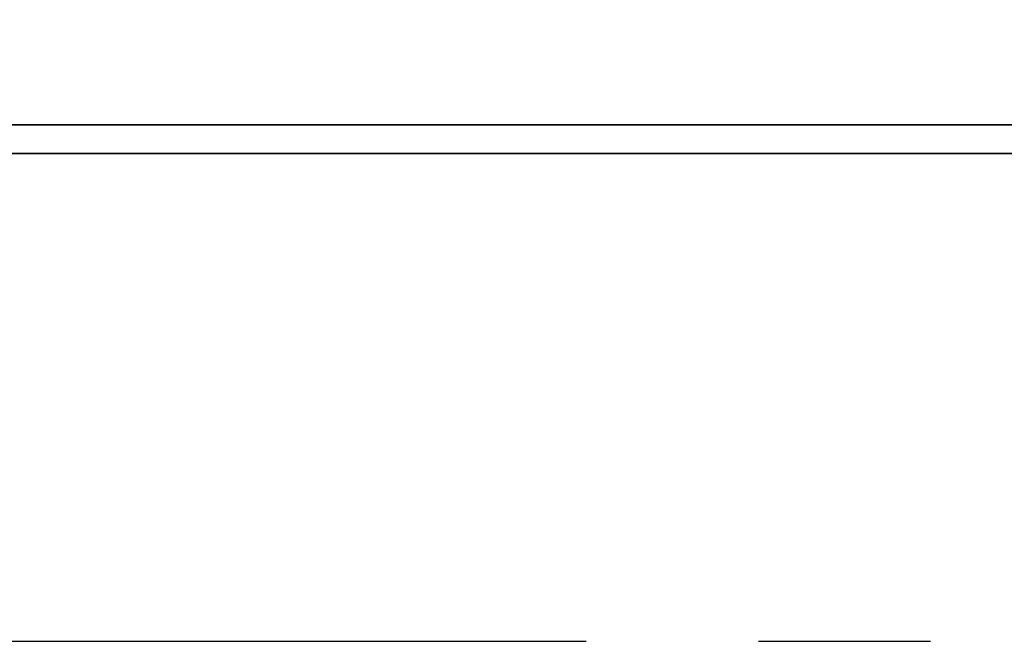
# Model space of a CAD drawing. Header units: millimetres. Extents: x -61 to 184, y -64 to 81.
# Tile 33 of 43: x 141.6 to 145.89, y 0 to 2.71. Entities that reach past the tile are written whole.
import ezdxf

# ---------------------------------------------------------------- set-up
doc = ezdxf.new("R2010")
doc.units = ezdxf.units.MM
doc.linetypes.add('CENTER', pattern=[2, 1.25, -0.25, 0.25, -0.25])
for name, color, linetype in [('CL', 1, 'CENTER'), ('DIM', 4, 'Continuous'), ('layer 1', 7, 'Continuous')]:
    doc.layers.add(name, color=color, linetype=linetype)

# ---------------------------------------------------------------- blocks, each defined once
blk = doc.blocks.new('TBI MOTION logo(完整正式版)')
at = {"layer": 'layer 1', "color": 22, "lineweight": 35}
blk.add_open_spline([(75.90875, -9.47875), (75.90875, -9.47875), (75.90875, -12.28625), (75.90875, -12.28625), (75.90875, -12.28625), (75.90875, -12.28625), (75.90875, -12.47875), (75.90875, -12.47875), (75.90875, -12.47875), (75.90875, -12.47875), (75.71625, -12.47875), (75.71625, -12.47875), (75.71625, -12.47875), (75.71625, -12.47875), (-88.32875, -12.47875), (-88.32875, -12.47875), (-88.32875, -12.47875), (-88.32875, -12.47875), (-88.32875, -13.29375), (-88.32875, -13.29375), (-88.32875, -13.29375), (-88.32875, -13.29375), (82.89125, -13.29375), (82.89125, -13.29375), (82.89125, -13.29375), (82.89125, -13.29375), (75.90875, -9.47875), (75.90875, -9.47875)], degree=3, knots=[0, 0, 0, 0, 0.14285714, 0.14285714, 0.14285714, 0.14285714, 0.28571429, 0.28571429, 0.28571429, 0.28571429, 0.42857143, 0.42857143, 0.42857143, 0.42857143, 0.57142857, 0.57142857, 0.57142857, 0.57142857, 0.71428571, 0.71428571, 0.71428571, 0.71428571, 0.85714286, 0.85714286, 0.85714286, 0.85714286, 1, 1, 1, 1], dxfattribs=at)

msp = doc.modelspace()

# ---------------------------------------------------------------- linework, layer by layer
at = {"layer": 'CL', "color": 7, "ltscale": 3}
msp.add_line((92.3229, 0), (171.3229, 0), dxfattribs=at)

# ---------------------------------------------------------------- block references
at = {"layer": 'DIM', "color": 7, "xscale": 0.1526509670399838, "yscale": 0.1526509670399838, "zscale": 0.1526509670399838}
msp.add_blockref('TBI MOTION logo(完整正式版)', (140.7175, 4.1551), dxfattribs=at)

doc.saveas('drawing.dxf')
